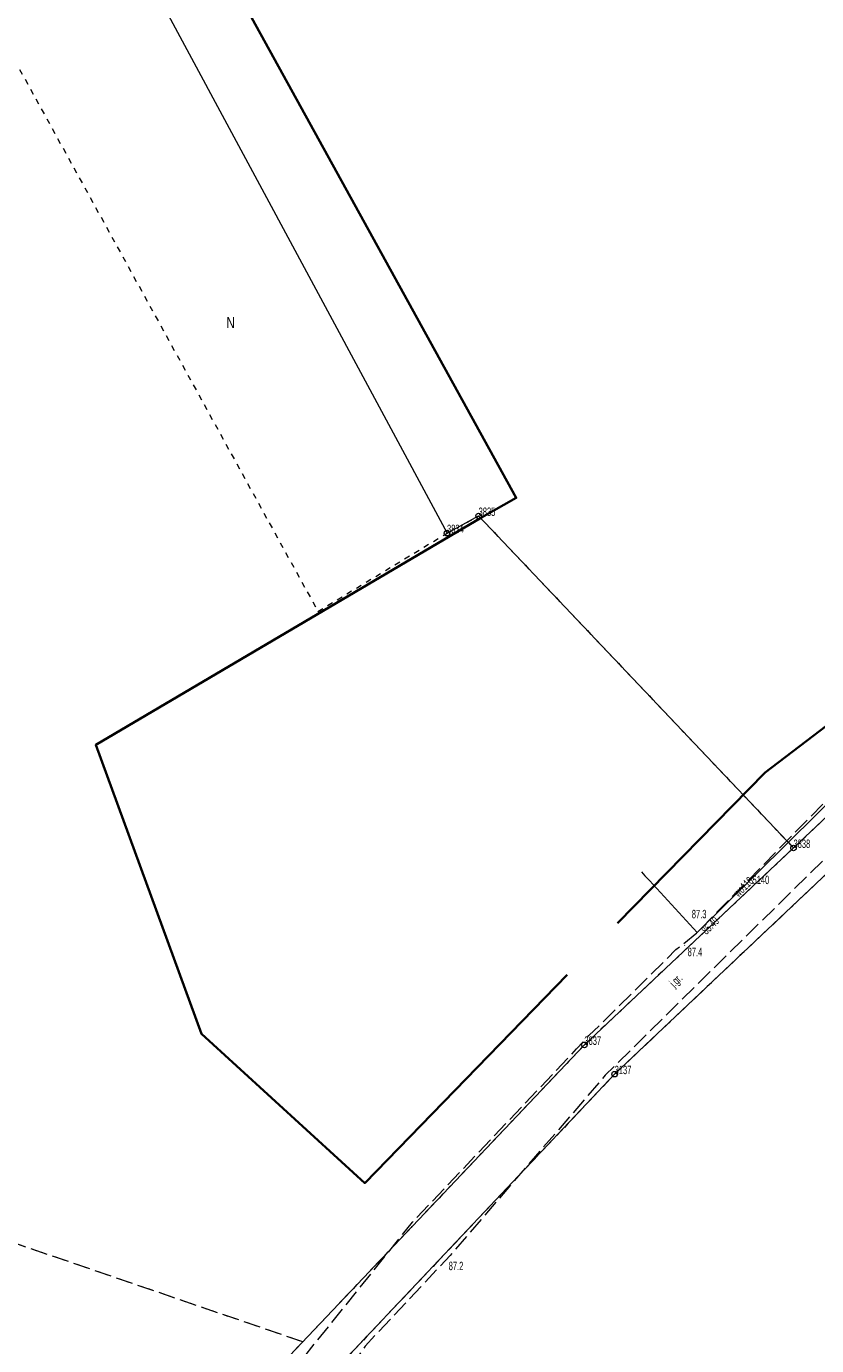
# Model space of a CAD drawing. Header units: metres. Extents: x 6524698 to 6533081, y 5883213 to 5896811.
# Tile 61 of 131: x 6528569 to 6528639, y 5890040 to 5890157. Entities that reach past the tile are written whole.
import ezdxf
from ezdxf.enums import TextEntityAlignment as Align

# ---------------------------------------------------------------- set-up
doc = ezdxf.new("R2010")
doc.units = ezdxf.units.M
for name, pattern in [('mapa zasadnicza$0$1.5_0.5', [2, 1.5, -0.5]), ('mapa zasadnicza$0$219-500', [0]), ('mapa zasadnicza$0$egkk-500', [2, 1.5, -0.5]), ('mapa zasadnicza$0$egug-500', [1, 0.5, -0.5])]:
    doc.linetypes.add(name, pattern=pattern)
for name, color, linetype in [('mapa zasadnicza$0$202-punkt graniczny', 7, 'Continuous'), ('mapa zasadnicza$0$202-punkt graniczny-Atr103', 7, 'Continuous'), ('mapa zasadnicza$0$203-punkt graniczny', 7, 'Continuous'), ('mapa zasadnicza$0$203-punkt graniczny-Atr103', 7, 'Continuous'), ('mapa zasadnicza$0$210-oznaczenie konturu użytku gruntowego', 7, 'Continuous'), ('mapa zasadnicza$0$217-kontur klasyfikacyjny', 7, 'Continuous'), ('mapa zasadnicza$0$218-kontur użytku gruntowego', 7, 'Continuous'), ('mapa zasadnicza$0$219-działka ewidencyjna', 7, 'Continuous'), ('mapa zasadnicza$0$jezdnia', 7, 'Continuous'), ('mapa zasadnicza$0$jezdnia-Atr17', 7, 'Continuous'), ('mapa zasadnicza$0$ogrodzenie trwałe', 7, 'Continuous'), ('mapa zasadnicza$0$pikieta naturalna', 7, 'Continuous'), ('mapa zasadnicza$0$pikieta naturalna-Atr2', 7, 'Continuous'), ('mapa zasadnicza$0$przewód wodociągowy', 7, 'Continuous'), ('mapa zasadnicza$0$przewód wodociągowy-Atr1', 7, 'Continuous'), ('mapa zasadnicza$0$rzędna', 7, 'Continuous'), ('mapa zasadnicza$0$rzędna-Atr2', 7, 'Continuous')]:
    doc.layers.add(name, color=color, linetype=linetype)
doc.styles.add('mapa zasadnicza$0$STANDARD', font='Working1250', dxfattribs={"width": 0.75})
doc.linetypes.add('mapa zasadnicza$0$902-500', pattern='A,3.75,0,[1,ksztalty.shx,S=0.5,R=0,X=0,Y=0],3.75', length=7.5)

# ---------------------------------------------------------------- blocks, each defined once
blk = doc.blocks.new('mapa zasadnicza$0$202')
at = {"color": 0, "linetype": 'Continuous', "lineweight": 0}
blk.add_circle((0, 0), 0.25, dxfattribs=at)
blk = doc.blocks.new('mapa zasadnicza$0$203')
at = {"linetype": 'Continuous', "lineweight": 0}
h = blk.add_hatch(color=0, dxfattribs=at)
edge = h.paths.add_edge_path()
edge.add_arc((0, 0), 0.045, 0, 360)
blk = doc.blocks.new('mapa zasadnicza$0$PW01')
at = {"linetype": 'Continuous', "lineweight": 13}
h = blk.add_hatch(color=0, dxfattribs=at)
edge = h.paths.add_edge_path()
edge.add_arc((0, 0), 0.045, 0, 360)

msp = doc.modelspace()

# ---------------------------------------------------------------- linework, layer by layer
at = {"layer": 'mapa zasadnicza$0$217-kontur klasyfikacyjny', "color": 92, "linetype": 'mapa zasadnicza$0$egkk-500', "lineweight": 18, "flags": 128}
for points in [[(6528644.79, 5890086.72), (6528620.93, 5890064.17)], [(6528593.2, 5890040.39), (6528461.34, 5890085.55)], [(6528620.93, 5890064.17), (6528593.22, 5890034.86)], [(6528590.4, 5890037.44), (6528593.2, 5890040.39)]]:
    msp.add_lwpolyline(points, dxfattribs=at)
at = {"layer": 'mapa zasadnicza$0$218-kontur użytku gruntowego', "color": 3, "linetype": 'mapa zasadnicza$0$egug-500', "lineweight": 18, "flags": 128}
for points in [[(6528554.04, 5890178.82), (6528594.56, 5890105.28)], [(6528636.83, 5890084.26), (6528673.04, 5890118.35)], [(6528606.03, 5890112.23), (6528608.84, 5890113.75)], [(6528608.84, 5890113.75), (6528636.83, 5890084.26)], [(6528594.56, 5890105.28), (6528606.03, 5890112.23)], [(6528644.79, 5890086.72), (6528620.93, 5890064.17)], [(6528593.2, 5890040.39), (6528461.34, 5890085.55)], [(6528636.83, 5890084.26), (6528633.19, 5890080.83)], [(6528633.19, 5890080.83), (6528618.24, 5890066.77)], [(6528618.24, 5890066.77), (6528616.68, 5890065.13)], [(6528620.93, 5890064.17), (6528593.22, 5890034.86)], [(6528616.68, 5890065.13), (6528602.84, 5890050.55)], [(6528602.84, 5890050.55), (6528593.2, 5890040.39)], [(6528593.2, 5890040.39), (6528590.4, 5890037.44)]]:
    msp.add_lwpolyline(points, dxfattribs=at)
at = {"layer": 'mapa zasadnicza$0$219-działka ewidencyjna', "color": 7, "linetype": 'mapa zasadnicza$0$219-500', "lineweight": 18, "flags": 128}
for points in [[(6528569.56, 5890179.97), (6528606.03, 5890112.23)], [(6528636.83, 5890084.26), (6528673.04, 5890118.35)], [(6528606.03, 5890112.23), (6528608.84, 5890113.75)], [(6528608.84, 5890113.75), (6528636.83, 5890084.26)], [(6528644.79, 5890086.72), (6528620.93, 5890064.17)], [(6528636.83, 5890084.26), (6528633.19, 5890080.83)], [(6528618.24, 5890066.77), (6528633.19, 5890080.83)], [(6528590.4, 5890037.44), (6528618.24, 5890066.77)], [(6528593.22, 5890034.86), (6528620.93, 5890064.17)]]:
    msp.add_lwpolyline(points, dxfattribs=at)
at = {"layer": 'mapa zasadnicza$0$jezdnia', "color": 7, "linetype": 'mapa zasadnicza$0$1.5_0.5', "lineweight": 18, "flags": 128}
msp.add_lwpolyline([(6528488.71, 5889875.76), (6528485.33, 5889878.04), (6528508.1, 5889912.7), (6528523.92, 5889938.29), (6528532.84, 5889949.75), (6528552.11, 5889976.94), (6528569.39, 5890002.59), (6528578.59, 5890017.78), (6528590.02, 5890034.23), (6528591.86, 5890037.23), (6528602.96, 5890051.02), (6528617.54, 5890066.41), (6528618.65, 5890067.59), (6528626.38, 5890075.23), (6528628.27, 5890076.76), (6528716.92, 5890167.22), (6528719.37, 5890165.4), (6528643.06, 5890086.71), (6528620.1, 5890064.08), (6528606.32, 5890048.07), (6528598.74, 5890040), (6528581.9, 5890015.11), (6528572.27, 5890000.79), (6528555.06, 5889975.35), (6528535.49, 5889947.79), (6528526.42, 5889934.67), (6528511, 5889910.5)], close=True, dxfattribs=at)
at = {"layer": 'mapa zasadnicza$0$ogrodzenie trwałe', "color": 7, "linetype": 'mapa zasadnicza$0$902-500', "lineweight": 35, "flags": 128}
msp.add_lwpolyline([(6528621.19, 5890077.57), (6528634.3, 5890090.96), (6528643.4, 5890097.88), (6528698.9, 5890153.64), (6528711.35, 5890169.61), (6528708.91, 5890187.79), (6528593.16, 5890174.35), (6528587.84, 5890159.47), (6528612.19, 5890115.36), (6528609.09, 5890113.61), (6528574.8, 5890093.42), (6528584.2, 5890067.75), (6528598.71, 5890054.5), (6528616.72, 5890072.99)], dxfattribs=at)
at = {"layer": 'mapa zasadnicza$0$przewód wodociągowy', "color": 5, "linetype": 'Continuous', "lineweight": 18, "flags": 128}
msp.add_lwpolyline([(6528623.33, 5890082.14), (6528623.61, 5890081.8), (6528624.02, 5890081.37), (6528628.27, 5890076.76), (6528652.28, 5890100.47), (6528716.45, 5890167.09), (6528737.12, 5890191.87), (6528734.4, 5890204.21), (6528736.66, 5890207.35), (6528765.25, 5890244.71), (6528794.11, 5890284.29), (6528823.12, 5890322.78), (6528853.01, 5890360.77), (6528881.75, 5890400.14), (6528911.61, 5890439.05), (6528983.81, 5890532.9), (6528991.67, 5890546.04), (6529025.83, 5890646.85), (6529027.5, 5890650.02), (6529036.45, 5890658.09), (6529063.84, 5890678.46), (6529091.59, 5890696.67), (6529142.88, 5890718.12), (6529234.45, 5890757.63)], dxfattribs=at)

# ---------------------------------------------------------------- block references
at = {"layer": 'mapa zasadnicza$0$202-punkt graniczny', "color": 7, "linetype": 'Continuous', "lineweight": 18}
for p in [(6528608.84, 5890113.75), (6528606.03, 5890112.23), (6528636.83, 5890084.26), (6528618.24, 5890066.77), (6528620.93, 5890064.17)]:
    msp.add_blockref('mapa zasadnicza$0$202', p, dxfattribs=at)
at = {"layer": 'mapa zasadnicza$0$203-punkt graniczny', "color": 7, "linetype": 'Continuous', "lineweight": 18}
msp.add_blockref('mapa zasadnicza$0$203', (6528633.19, 5890080.83), dxfattribs=at)
at = {"layer": 'mapa zasadnicza$0$pikieta naturalna', "color": 7, "linetype": 'Continuous', "lineweight": 13}
for p in [(6528628.27, 5890076.76), (6528627.16, 5890075.6), (6528606.32, 5890048.07)]:
    msp.add_blockref('mapa zasadnicza$0$PW01', p, dxfattribs=at)
at = {"layer": 'mapa zasadnicza$0$rzędna', "color": 5, "linetype": 'Continuous', "lineweight": 18}
msp.add_blockref('mapa zasadnicza$0$PW01', (6528628.27, 5890076.76), dxfattribs=at)

# ---------------------------------------------------------------- texts
at = {"layer": 'mapa zasadnicza$0$202-punkt graniczny-Atr103', "color": 7, "style": 'mapa zasadnicza$0$STANDARD', "width": 0.667}
for s, p in [('3835', (6528608.84, 5890113.75)), ('3834', (6528606.03, 5890112.23)), ('3838', (6528636.83, 5890084.26)), ('3837', (6528618.24, 5890066.77)), ('3137', (6528620.93, 5890064.17))]:
    msp.add_text(s, height=0.75, dxfattribs=at).set_placement(p)
at = {"layer": 'mapa zasadnicza$0$203-punkt graniczny-Atr103', "color": 7, "style": 'mapa zasadnicza$0$STANDARD', "width": 0.667}
msp.add_text('5140', height=0.75, dxfattribs=at).set_placement((6528633.19, 5890080.83), align=Align.BOTTOM_LEFT)
at = {"layer": 'mapa zasadnicza$0$210-oznaczenie konturu użytku gruntowego', "color": 3, "linetype": 'Continuous', "lineweight": 18, "style": 'mapa zasadnicza$0$STANDARD', "width": 0.79}
msp.add_text('N', height=1, dxfattribs=at).set_placement((6528586.41, 5890130.44))
at = {"layer": 'mapa zasadnicza$0$jezdnia-Atr17', "color": 7, "style": 'mapa zasadnicza$0$STANDARD', "width": 0.667}
msp.add_text('j.gr.', height=0.75, rotation=44.661, dxfattribs=at).set_placement((6528626.24, 5890071.84))
at = {"layer": 'mapa zasadnicza$0$pikieta naturalna-Atr2', "color": 7, "style": 'mapa zasadnicza$0$STANDARD', "width": 0.667}
msp.add_text('87.3', height=0.75, dxfattribs=at).set_placement((6528627.79, 5890078.39), align=Align.MIDDLE_LEFT)
for s, p in [('87.4', (6528627.42, 5890074.65)), ('87.2', (6528606.18, 5890046.76))]:
    msp.add_text(s, height=0.75, dxfattribs=at).set_placement(p)
at = {"layer": 'mapa zasadnicza$0$przewód wodociągowy-Atr1', "color": 5, "style": 'mapa zasadnicza$0$STANDARD', "width": 0.667}
msp.add_text('wo110', height=0.75, rotation=44.64, dxfattribs=at).set_placement((6528631.68, 5890080.12), align=Align.MIDDLE_LEFT)
at = {"layer": 'mapa zasadnicza$0$rzędna-Atr2', "color": 5, "style": 'mapa zasadnicza$0$STANDARD', "width": 0.667}
msp.add_text('85.49', height=0.75, rotation=44.64, dxfattribs=at).set_placement((6528628.57, 5890077.05), align=Align.TOP_LEFT)

doc.saveas('drawing.dxf')
